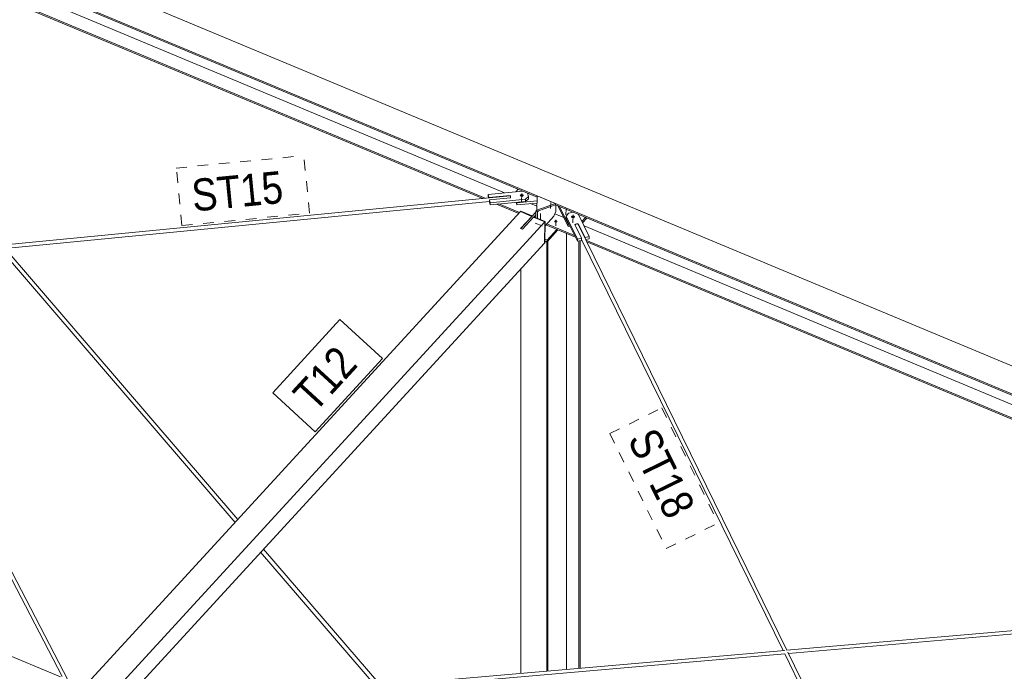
# Model space of a CAD drawing. Header units: millimetres. Extents: x -698 to 216, y -34 to 576.
# Tile 78 of 88: x 35 to 81, y 299 to 330. Entities that reach past the tile are written whole.
import ezdxf

# ---------------------------------------------------------------- set-up
doc = ezdxf.new("R2010")
doc.units = ezdxf.units.MM
for name, pattern in [('XKITLINE00', [0]), ('XKITLINE02', [4, 2, -2]), ('XKITLINE04', [3, 0.5, -0.5, 0.5, -0.5, 0.5, -0.5])]:
    doc.linetypes.add(name, pattern=pattern)
for name, color, linetype, lineweight in [('Element', 2, 'Continuous', 0), ('Znak elementu', 2, 'Continuous', 0), ('Śruba', 3, 'Continuous', 0)]:
    doc.layers.add(name, color=color, linetype=linetype, lineweight=lineweight)
doc.styles.add('ARIAL', font='ARIAL.TTF')

msp = doc.modelspace()

# ---------------------------------------------------------------- hatches: boundary and pattern name
at = {"layer": 'Śruba'}
for points in [[(58.334, 321.383), (58.325, 321.384), (58.317, 321.385), (58.308, 321.388), (58.3, 321.39), (58.293, 321.394), (58.285, 321.397), (58.279, 321.402), (58.273, 321.406), (58.268, 321.411), (58.263, 321.416), (58.259, 321.422), (58.257, 321.428), (58.254, 321.433), (58.253, 321.439), (58.253, 321.445), (58.254, 321.451), (58.255, 321.457), (58.257, 321.463), (58.26, 321.469), (58.264, 321.474), (58.269, 321.479), (58.275, 321.484), (58.281, 321.488), (58.288, 321.492), (58.295, 321.495), (58.303, 321.498), (58.311, 321.501), (58.319, 321.503), (58.328, 321.504), (58.337, 321.505), (58.346, 321.505), (58.355, 321.504), (58.364, 321.503), (58.373, 321.501), (58.381, 321.499), (58.389, 321.497), (58.397, 321.493), (58.404, 321.49), (58.41, 321.485), (58.416, 321.481), (58.422, 321.476), (58.426, 321.471), (58.43, 321.465), (58.433, 321.459), (58.435, 321.453), (58.436, 321.447), (58.436, 321.441), (58.436, 321.435), (58.434, 321.429), (58.432, 321.424), (58.429, 321.418), (58.425, 321.413), (58.42, 321.408), (58.415, 321.403), (58.408, 321.399), (58.402, 321.395), (58.394, 321.391), (58.387, 321.388), (58.378, 321.386), (58.37, 321.384), (58.361, 321.383), (58.352, 321.382), (58.343, 321.382)], [(59.923, 320.18), (59.915, 320.181), (59.908, 320.182), (59.901, 320.184), (59.895, 320.186), (59.889, 320.189), (59.883, 320.192), (59.877, 320.195), (59.872, 320.199), (59.868, 320.203), (59.864, 320.207), (59.861, 320.212), (59.859, 320.217), (59.857, 320.221), (59.856, 320.226), (59.856, 320.231), (59.857, 320.236), (59.858, 320.241), (59.86, 320.246), (59.862, 320.25), (59.866, 320.255), (59.869, 320.259), (59.874, 320.263), (59.879, 320.266), (59.884, 320.269), (59.89, 320.272), (59.897, 320.275), (59.903, 320.276), (59.91, 320.278), (59.918, 320.279), (59.925, 320.28), (59.932, 320.28), (59.94, 320.279), (59.947, 320.278), (59.954, 320.277), (59.961, 320.275), (59.967, 320.273), (59.974, 320.27), (59.98, 320.267), (59.985, 320.264), (59.99, 320.26), (59.994, 320.256), (59.998, 320.252), (60.001, 320.247), (60.003, 320.243), (60.005, 320.238), (60.006, 320.233), (60.006, 320.228), (60.006, 320.223), (60.004, 320.218), (60.003, 320.213), (60, 320.209), (59.997, 320.204), (59.993, 320.2), (59.988, 320.196), (59.983, 320.193), (59.978, 320.19), (59.972, 320.187), (59.966, 320.185), (59.959, 320.183), (59.952, 320.181), (59.945, 320.18), (59.937, 320.18), (59.93, 320.179)], [(60.723, 320.385), (60.714, 320.386), (60.706, 320.388), (60.697, 320.39), (60.689, 320.392), (60.681, 320.396), (60.674, 320.399), (60.668, 320.404), (60.662, 320.408), (60.657, 320.413), (60.652, 320.418), (60.648, 320.424), (60.645, 320.43), (60.643, 320.436), (60.642, 320.442), (60.642, 320.448), (60.642, 320.454), (60.644, 320.459), (60.646, 320.465), (60.649, 320.471), (60.653, 320.476), (60.658, 320.481), (60.663, 320.486), (60.67, 320.49), (60.676, 320.494), (60.684, 320.498), (60.691, 320.501), (60.7, 320.503), (60.708, 320.505), (60.717, 320.506), (60.726, 320.507), (60.735, 320.507), (60.744, 320.506), (60.753, 320.505), (60.761, 320.504), (60.77, 320.501), (60.778, 320.499), (60.785, 320.495), (60.793, 320.492), (60.799, 320.487), (60.805, 320.483), (60.81, 320.478), (60.815, 320.473), (60.819, 320.467), (60.822, 320.461), (60.824, 320.456), (60.825, 320.45), (60.825, 320.444), (60.825, 320.438), (60.823, 320.432), (60.821, 320.426), (60.818, 320.42), (60.814, 320.415), (60.809, 320.41), (60.803, 320.405), (60.797, 320.401), (60.791, 320.397), (60.783, 320.393), (60.775, 320.391), (60.767, 320.388), (60.759, 320.386), (60.75, 320.385), (60.741, 320.384), (60.732, 320.384)]]:
    msp.add_hatch(color=256, dxfattribs=at).paths.add_polyline_path(points, flags=17)

# ---------------------------------------------------------------- linework, layer by layer
at = {"layer": 'Element', "linetype": 'XKITLINE00', "lineweight": 0}
for p, q in [((17.652, 340.025), (102.886, 304.422)), ((16.787, 339.083), (102.022, 303.48)), ((16.786, 339.021), (59.061, 321.362)), ((18.121, 338.031), (57.545, 321.563)), ((17.702, 337.513), (56.521, 321.298)), ((17.703, 337.575), (56.642, 321.31)), ((56.776, 321.489), (58.385, 321.645)), ((58.072, 321.614), (58.179, 321.731)), ((26.949, 318.423), (57.804, 321.423)), ((27.049, 318.27), (56.835, 321.166)), ((56.774, 321.389), (56.776, 321.489)), ((56.79, 321.324), (56.774, 321.389)), ((56.81, 321.351), (56.776, 321.489)), ((56.809, 321.326), (56.81, 321.351)), ((57.797, 321.447), (56.81, 321.351)), ((56.835, 321.141), (56.837, 321.24)), ((56.868, 321.003), (56.835, 321.141)), ((56.837, 321.24), (57.824, 321.336)), ((56.87, 321.103), (56.837, 321.24)), ((58.513, 321.163), (56.868, 321.003)), ((58.515, 321.262), (56.87, 321.103)), ((57.796, 321.422), (57.797, 321.447)), ((57.803, 321.423), (57.797, 321.447)), ((57.811, 321.403), (57.804, 321.423)), ((57.817, 321.366), (57.811, 321.403)), ((57.82, 321.336), (57.817, 321.366)), ((57.824, 321.336), (57.818, 321.36)), ((58.108, 321.096), (59.055, 321.188)), ((58.513, 321.163), (58.65, 321.29)), ((58.513, 321.163), (58.515, 321.262)), ((58.653, 321.389), (58.515, 321.262)), ((58.613, 321.549), (58.653, 321.389)), ((58.65, 321.29), (58.653, 321.389)), ((59.063, 321.424), (59.042, 320.755)), ((59.918, 321.067), (59.063, 321.424)), ((37.908, 298.475), (58.28, 320.685)), ((56.868, 321.003), (56.87, 321.103)), ((57.158, 321.032), (58.199, 320.597)), ((57.28, 321.043), (58.241, 320.642)), ((58.106, 320.997), (58.076, 321.121)), ((58.108, 321.096), (58.102, 321.123)), ((58.106, 320.997), (58.108, 321.096)), ((59.052, 321.089), (58.106, 320.997)), ((58.297, 320.704), (58.28, 320.685)), ((58.807, 320.464), (58.28, 320.685)), ((58.807, 320.464), (58.28, 320.685)), ((58.824, 320.483), (58.297, 320.704)), ((58.751, 321.059), (59.047, 320.936)), ((59, 320.715), (58.993, 320.413)), ((59.042, 320.761), (59, 320.715)), ((59, 320.715), (59.041, 320.698)), ((59.041, 320.693), (59.042, 320.755)), ((59.041, 320.693), (59.045, 320.694)), ((59.042, 320.755), (59.918, 321.067)), ((59.045, 320.696), (59.085, 320.679)), ((59.085, 320.679), (59.079, 320.377)), ((59.128, 320.726), (59.085, 320.679)), ((59.128, 320.724), (59.916, 321.005)), ((59.84, 320.474), (59.929, 320.692)), ((59.916, 321.005), (59.918, 321.067)), ((59.916, 321.005), (102.021, 303.418)), ((59.929, 320.692), (59.936, 320.997)), ((60.037, 320.948), (60.037, 320.955)), ((60.504, 319.995), (60.037, 320.948)), ((60.506, 320.094), (60.097, 320.93)), ((39.048, 297.998), (59.42, 320.209)), ((58.807, 320.464), (58.288, 319.899)), ((58.297, 319.896), (58.999, 320.661)), ((58.374, 319.863), (58.892, 320.429)), ((58.824, 320.483), (58.807, 320.464)), ((58.807, 320.452), (58.807, 320.464)), ((58.807, 320.452), (58.807, 320.464)), ((58.824, 320.471), (58.824, 320.483)), ((58.91, 320.448), (58.892, 320.429)), ((58.892, 320.429), (59.42, 320.209)), ((58.892, 320.429), (59.42, 320.209)), ((59.437, 320.227), (58.91, 320.448)), ((58.918, 320.444), (58.996, 320.529)), ((59.398, 319.217), (59.42, 320.209)), ((59.42, 320.209), (59.398, 319.217)), ((59.415, 319.236), (59.437, 320.227)), ((59.437, 320.227), (59.42, 320.209)), ((59.433, 320.03), (59.84, 320.474)), ((59.886, 320.585), (60.299, 320.413)), ((60.415, 320.369), (60.417, 320.468)), ((60.415, 320.369), (60.937, 319.304)), ((60.417, 320.468), (60.524, 320.607)), ((60.939, 319.403), (60.417, 320.468)), ((60.524, 320.607), (60.754, 320.655)), ((60.983, 320.56), (61.493, 319.518)), ((61.144, 320.231), (61.317, 320.42)), ((61.175, 320.168), (61.377, 320.388)), ((61.377, 320.388), (61.377, 320.395)), ((58.288, 319.899), (58.374, 319.863)), ((59.467, 320.067), (60.845, 319.492)), ((59.508, 320.113), (60.806, 319.571)), ((60.033, 319.831), (59.529, 319.282)), ((59.531, 319.357), (59.984, 319.851)), ((60.504, 319.995), (60.506, 320.094)), ((60.589, 320.013), (60.504, 319.995)), ((60.546, 320.102), (60.506, 320.094)), ((60.824, 320.083), (60.858, 320.09)), ((60.824, 320.083), (61.137, 319.444)), ((60.862, 320.094), (60.833, 320.065)), ((60.833, 320.065), (60.833, 320.065)), ((60.901, 320.112), (60.862, 320.094)), ((60.941, 320.112), (60.901, 320.112)), ((60.97, 320.096), (60.941, 320.112)), ((60.947, 320.109), (60.982, 320.116)), ((70.71, 300.209), (60.97, 320.096)), ((60.981, 320.074), (60.982, 320.116)), ((61.295, 319.477), (60.982, 320.116)), ((61.249, 320.016), (101.017, 303.405)), ((59.416, 319.296), (59.507, 319.258)), ((59.417, 319.329), (59.529, 319.282)), ((59.419, 319.404), (59.531, 319.357)), ((59.507, 319.258), (59.562, 319.318)), ((59.529, 319.282), (59.531, 319.357)), ((59.562, 299.241), (59.562, 319.318)), ((60.432, 299.316), (60.432, 319.664)), ((60.937, 319.304), (60.939, 319.403)), ((60.937, 319.304), (61.134, 319.345)), ((61.137, 319.444), (60.939, 319.403)), ((61.009, 299.366), (61.009, 319.319)), ((61.064, 299.371), (61.064, 319.33)), ((61.134, 319.345), (61.137, 319.444)), ((70.535, 300.194), (61.135, 319.387)), ((61.135, 319.371), (61.146, 319.366)), ((61.294, 319.435), (61.295, 319.477)), ((61.493, 319.518), (61.295, 319.477)), ((61.319, 319.384), (61.491, 319.419)), ((61.336, 319.349), (100.555, 302.967)), ((61.491, 319.419), (61.493, 319.518)), ((44.968, 306.171), (33.995, 318.945)), ((45.102, 306.318), (34.235, 318.969)), ((39.639, 297.675), (59.398, 319.217)), ((59.398, 319.217), (59.415, 319.236)), ((59.507, 299.236), (59.507, 319.258)), ((61.375, 319.271), (100.431, 302.957)), ((36.902, 298.977), (26.873, 318.254)), ((37.398, 298.378), (27.016, 318.333)), ((58.296, 299.131), (58.296, 318.016)), ((18.68, 306.536), (36.821, 298.959)), ((51.52, 298.542), (46.159, 304.784)), ((51.763, 298.563), (46.294, 304.93)), ((70.689, 300.207), (100.447, 302.793)), ((70.786, 300.053), (99.474, 302.546)), ((39.488, 297.497), (70.613, 300.201)), ((40.511, 297.423), (70.612, 300.038)), ((79.788, 281.303), (70.611, 300.039)), ((80.266, 280.698), (70.755, 300.117))]:
    msp.add_line(p, q, dxfattribs=at)
at = {"layer": 'Znak elementu', "linetype": 'XKITLINE04', "lineweight": 0}
for p, q in [((42.224, 322.721), (48.177, 323.3)), ((48.438, 320.613), (48.177, 323.3)), ((42.485, 320.034), (42.224, 322.721)), ((42.485, 320.034), (48.438, 320.613)), ((62.453, 310.33), (64.878, 311.518)), ((64.878, 311.518), (67.509, 306.146)), ((62.453, 310.33), (65.084, 304.959)), ((65.084, 304.959), (67.509, 306.146))]:
    msp.add_line(p, q, dxfattribs=at)
at = {"layer": 'Znak elementu', "linetype": 'XKITLINE00', "lineweight": 0}
for p, q in [((46.721, 312.226), (49.862, 315.65)), ((51.852, 313.825), (49.862, 315.65)), ((48.711, 310.401), (51.852, 313.825)), ((48.711, 310.401), (46.721, 312.226))]:
    msp.add_line(p, q, dxfattribs=at)
at = {"layer": 'Śruba', "linetype": 'XKITLINE00', "lineweight": 0}
for p, q in [((58.347, 321.53), (58.338, 321.158)), ((59.933, 320.301), (59.927, 320.022)), ((60.735, 320.532), (60.727, 320.161))]:
    msp.add_line(p, q, dxfattribs=at)
at = {"layer": 'Śruba', "linetype": 'XKITLINE02', "lineweight": 0}
for p, q in [((59.696, 321.117), (59.689, 320.838)), ((60.408, 320.819), (60.402, 320.54)), ((58.979, 320.402), (59.3, 320.268)), ((59.22, 320.598), (59.214, 320.32)), ((58.973, 320.154), (59.294, 320.02))]:
    msp.add_line(p, q, dxfattribs=at)

# ---------------------------------------------------------------- texts
at = {"layer": 'Znak elementu', "style": 'ARIAL', "width": 0.85}
for s, rotation, p in [('ST15', 5.552, (43.024, 320.689)), ('T12', 47.4696, (48.675, 311.248)), ('ST18', -63.9077, (63.256, 310.055))]:
    msp.add_text(s, height=1.5, rotation=rotation, dxfattribs=at).set_placement(p)

doc.saveas('drawing.dxf')
